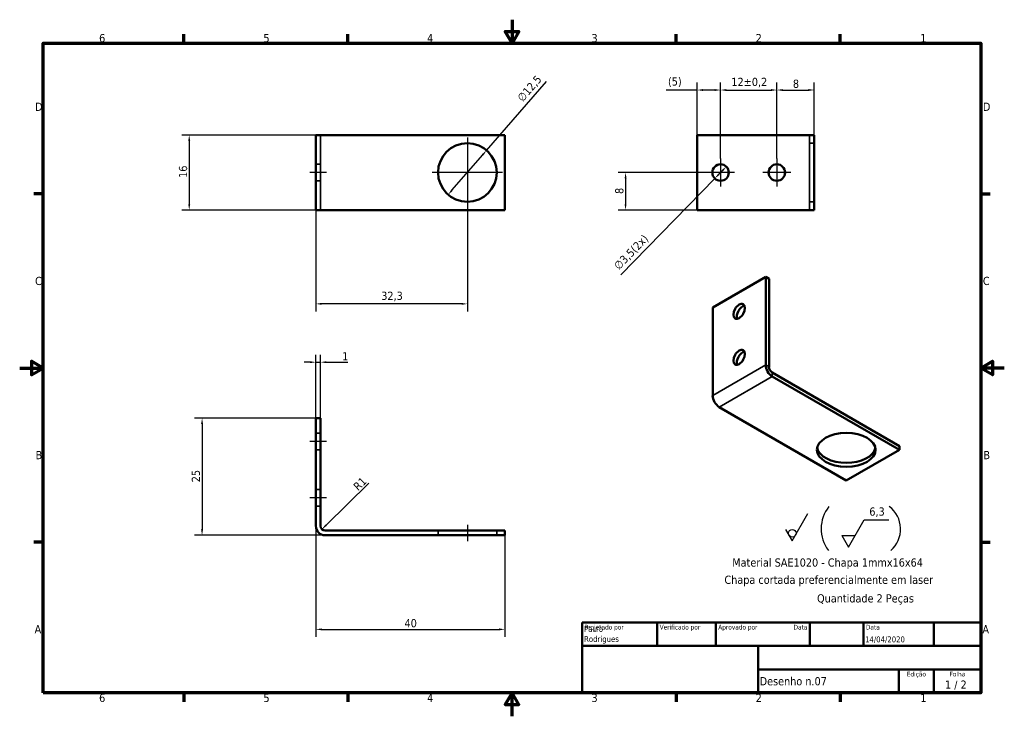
# Model space of a CAD drawing. Header units: millimetres. Extents: x 0 to 210, y 0 to 149.
import ezdxf
from ezdxf.enums import TextEntityAlignment as Align

# ---------------------------------------------------------------- set-up
doc = ezdxf.new("R2010")
doc.units = ezdxf.units.MM
doc.header["$LTSCALE"] = 0.5
for name, color, linetype, lineweight in [('Borda (ISO)', 7, 'Continuous', 70), ('Dimensão (ISO)', 7, 'Continuous', 25), ('Estreito visível (ISO)', 7, 'Continuous', 35), ('Geometria de rascunho (ISO)', 7, 'Continuous', 25), ('Linha de centro (ISO)', 7, 'Continuous', 25), ('Marca de centro (ISO)', 7, 'Continuous', 25), ('Oculto (ISO)', 7, 'Continuous', 35), ('Símbolo (ISO)', 7, 'Continuous', 25), ('Título (ISO)', 7, 'Continuous', 50), ('Visível (ISO)', 7, 'Continuous', 50)]:
    doc.layers.add(name, color=color, linetype=linetype, lineweight=lineweight)
doc.styles.add('Estilo de texto13', font='tahoma.ttf')
doc.styles.add('Estilo de texto14', font='tahoma.ttf')
doc.styles.add('Texto da nota (ISO)', font='tahoma.ttf')
doc.dimstyles.new('Padrão (ISO)', dxfattribs={"dimscale": 0.5, "dimtxt": 3.5, "dimasz": 2.5, "dimexe": 3.175, "dimexo": 0, "dimgap": 0.762, "dimtad": 1, "dimrnd": 1e-08, "dimzin": 0, "dimtxsty": 'Texto da nota (ISO)', "dimcen": 0.09, "dimdle": 10, "dimclrd": 256, "dimclre": 256, "dimclrt": 256, "dimazin": 0, "dimtfac": 1.001486, "dimtmove": 0, "dimatfit": 3, "dimfxl": 1, "dimtolj": 1, "dimtzin": 0, "dimlwd": -1, "dimlwe": -1, "dimarcsym": 0})

# ---------------------------------------------------------------- blocks, each defined once
blk = doc.blocks.new('Bordas Borda padrão')
at = {"layer": 'Borda (ISO)'}
for p, q in [((70, 287), (70, 290.9)), ((140, 287), (140, 290.9)), ((280, 287), (280, 290.9)), ((350, 287), (350, 290.9)), ((10, 222.75), (6.1, 222.75)), ((410, 222.75), (413.9, 222.75)), ((10, 74.25), (6.1, 74.25)), ((410, 74.25), (413.9, 74.25)), ((70, 10), (70, 6.1)), ((140, 10), (140, 6.1)), ((280, 10), (280, 6.1)), ((350, 10), (350, 6.1))]:
    blk.add_line(p, q, dxfattribs=at)
at = {"layer": 'Borda (ISO)', "flags": 128}
for points in [[(210, 297), (210, 287), (207.11, 292), (212.89, 292), (210, 287)], [(10, 10), (10, 287), (410, 287), (410, 10), (10, 10)], [(0, 148.5), (10, 148.5), (5, 151.39), (5, 145.61), (10, 148.5)], [(420, 148.5), (410, 148.5), (415, 151.39), (415, 145.61), (410, 148.5)], [(210, 0), (210, 10), (207.11, 5), (212.89, 5), (210, 10)]]:
    blk.add_lwpolyline(points, dxfattribs=at)
at = {"layer": 'Borda (ISO)', "char_height": 3.5, "attachment_point": 7, "style": 'Texto da nota (ISO)'}
for s, insert in [('6', (33.88, 287.33)), ('5', (103.98, 287.33)), ('4', (173.78, 287.4)), ('3', (243.91, 287.33)), ('2', (313.94, 287.4)), ('1', (384.21, 287.4)), ('D', (6.57, 258.13)), ('D', (410.87, 258.13)), ('C', (6.56, 183.81)), ('C', (410.86, 183.81)), ('B', (6.78, 109.63)), ('B', (411.08, 109.63)), ('A', (6.36, 35.38)), ('A', (410.66, 35.38)), ('6', (33.88, 6.03)), ('5', (103.98, 6.03)), ('4', (173.78, 6.1)), ('3', (243.91, 6.03)), ('2', (313.94, 6.1)), ('1', (384.21, 6.1))]:
    blk.add_mtext(s, dxfattribs=dict(at, insert=insert))
blk = doc.blocks.new('Blocos de títulos ISO')
at = {"layer": 'Título (ISO)'}
for p, q in [((270.07, 130), (100.07, 130)), ((100.07, 130), (100.07, 100)), ((132.07, 120), (132.07, 130)), ((157.07, 120), (157.07, 130)), ((197.07, 120), (197.07, 130)), ((220.07, 120), (220.07, 130)), ((250.07, 120), (250.07, 130)), ((270.07, 100), (270.07, 130)), ((100.07, 120), (270.07, 120)), ((175.07, 120), (175.07, 100)), ((270.07, 110), (175.07, 110)), ((235.07, 100), (235.07, 110)), ((250.07, 100), (250.07, 110)), ((100.07, 100), (270.07, 100))]:
    blk.add_line(p, q, dxfattribs=at)
at = {"layer": 'Título (ISO)', "style": 'Estilo de texto14'}
for s, p in [('Projetado por', (101.07, 129)), ('Verificado por', (133.07, 129)), ('Aprovado por', (158.07, 129)), ('Data', (221.07, 129))]:
    blk.add_text(s, height=2, dxfattribs=at).set_placement(p, align=Align.TOP_LEFT)
blk.add_text('Data', height=2, dxfattribs=at).set_placement((196.07, 129), align=Align.TOP_RIGHT)
for s, p in [('Edição', (242.57, 109)), ('Folha', (260.07, 109))]:
    blk.add_text(s, height=2, dxfattribs=at).set_placement(p, align=Align.TOP_CENTER)
at = {"layer": 'Título (ISO)', "style": 'Texto da nota (ISO)'}
blk.add_text('1 / 2 ', height=3.5, dxfattribs=at).set_placement((260.07, 103.5), align=Align.MIDDLE_CENTER)
at = {"layer": 'Título (ISO)'}
for tag, p, height, style in [('AUTOR_001', (100.82, 125.99), 2.5, 'Estilo de texto13'), ('AUTOR_002', (100.82, 121.71), 2.5, 'Estilo de texto13'), ('DATA_DE_CRIAÇÃO_001', (220.69, 121.54), 2.5, 'Estilo de texto13'), ('NÚMERO_DA_PEÇA_001', (175.72, 103.21), 3.5, 'Texto da nota (ISO)')]:
    blk.add_attdef(tag, p, '', height=height, dxfattribs=dict(at, style=style))
at = {"layer": 'Título (ISO)', "style": 'Estilo de texto13'}
for tag, p in [('VERIFICADO_POR', (133.07, 121)), ('APROVADO_POR_ENG.', (158.07, 121))]:
    blk.add_attdef(tag, text='', height=2.5, dxfattribs=at).set_placement(p, align=Align.BOTTOM_LEFT)
blk.add_attdef('DATA_DE_APROVAÇÃO_DA_ENG.', text='', height=2.5, dxfattribs=at).set_placement((196.07, 121), align=Align.BOTTOM_RIGHT)
at = {"layer": 'Título (ISO)', "style": 'Texto da nota (ISO)'}
for tag, p in [('TÍTULO', (222.57, 115)), ('EMPRESA', (137.41, 109.96)), ('NÚMERO_DE_REVISÃO', (242.57, 103.5))]:
    blk.add_attdef(tag, text='', height=3.5, dxfattribs=at).set_placement(p, align=Align.MIDDLE_CENTER)
blk = doc.blocks.new('*D5')
at = {"layer": 'Defpoints', "color": 0, "transparency": 16777216}
for p in [(99.57, 120.64), (91.38, 111.2)]:
    blk.add_point(p, dxfattribs=at)
at = {"layer": 'Dimensão (ISO)', "transparency": 16777216}
for p, q in [((99.57, 120.64), (112.35, 135.35)), ((92.2, 112.14), (98.75, 119.7))]:
    blk.add_line(p, q, dxfattribs=at)
for points in [[(98.6, 119.83), (98.91, 119.56), (99.57, 120.64)], [(92.04, 112.28), (92.36, 112.01), (91.38, 111.2)]]:
    blk.add_solid(points, dxfattribs=at)
at = {"layer": 'Dimensão (ISO)', "transparency": 16777216, "insert": (105.95, 132), "char_height": 1.75, "attachment_point": 1, "rotation": 49.0431, "style": 'Texto da nota (ISO)'}
blk.add_mtext('\\A1;∅12,5', dxfattribs=at)
blk = doc.blocks.new('*D6')
at = {"layer": 'Defpoints', "color": 0, "transparency": 16777216}
for p in [(65.16, 123.92), (36.16, 107.92), (65.16, 107.92)]:
    blk.add_point(p, dxfattribs=at)
at = {"layer": 'Dimensão (ISO)', "transparency": 16777216}
for p, q in [((65.16, 123.92), (34.57, 123.92)), ((36.16, 122.67), (36.16, 109.17)), ((65.16, 107.92), (34.57, 107.92))]:
    blk.add_line(p, q, dxfattribs=at)
for points in [[(35.95, 122.67), (36.37, 122.67), (36.16, 123.92)], [(35.95, 109.17), (36.37, 109.17), (36.16, 107.92)]]:
    blk.add_solid(points, dxfattribs=at)
at = {"layer": 'Dimensão (ISO)', "transparency": 16777216, "insert": (33.96, 114.78), "char_height": 1.75, "attachment_point": 1, "rotation": 90, "style": 'Texto da nota (ISO)'}
blk.add_mtext('\\A1;16', dxfattribs=at)
blk = doc.blocks.new('*D7')
at = {"layer": 'Defpoints', "color": 0, "transparency": 16777216}
for p in [(63.16, 63.58), (38.9, 38.58), (65.16, 38.58)]:
    blk.add_point(p, dxfattribs=at)
at = {"layer": 'Dimensão (ISO)', "transparency": 16777216}
for p, q in [((63.16, 63.58), (37.31, 63.58)), ((38.9, 62.33), (38.9, 39.83)), ((65.16, 38.58), (37.31, 38.58))]:
    blk.add_line(p, q, dxfattribs=at)
for points in [[(38.69, 62.33), (39.1, 62.33), (38.9, 63.58)], [(38.69, 39.83), (39.1, 39.83), (38.9, 38.58)]]:
    blk.add_solid(points, dxfattribs=at)
at = {"layer": 'Dimensão (ISO)', "transparency": 16777216, "insert": (36.69, 49.89), "char_height": 1.75, "attachment_point": 1, "rotation": 90, "style": 'Texto da nota (ISO)'}
blk.add_mtext('\\A1;25', dxfattribs=at)
blk = doc.blocks.new('*D8')
at = {"layer": 'Defpoints', "color": 0, "transparency": 16777216}
for p in [(63.16, 40.58), (103.48, 38.58), (103.48, 18.53)]:
    blk.add_point(p, dxfattribs=at)
at = {"layer": 'Dimensão (ISO)', "transparency": 16777216}
for p, q in [((63.16, 40.58), (63.16, 16.94)), ((103.48, 38.58), (103.48, 16.94)), ((64.41, 18.53), (102.23, 18.53))]:
    blk.add_line(p, q, dxfattribs=at)
for points in [[(64.41, 18.74), (64.41, 18.32), (63.16, 18.53)], [(102.23, 18.74), (102.23, 18.32), (103.48, 18.53)]]:
    blk.add_solid(points, dxfattribs=at)
at = {"layer": 'Dimensão (ISO)', "transparency": 16777216, "insert": (82.08, 20.73), "char_height": 1.75, "attachment_point": 1, "style": 'Texto da nota (ISO)'}
blk.add_mtext('\\A1;40', dxfattribs=at)
blk = doc.blocks.new('*D9')
at = {"layer": 'Defpoints', "color": 0, "transparency": 16777216}
for p in [(64.16, 75.49), (63.16, 63.58), (64.16, 63.58)]:
    blk.add_point(p, dxfattribs=at)
at = {"layer": 'Dimensão (ISO)', "transparency": 16777216}
for p, q in [((63.16, 63.58), (63.16, 77.07)), ((64.16, 63.58), (64.16, 77.07)), ((61.91, 75.49), (60.66, 75.49)), ((63.16, 75.49), (64.16, 75.49)), ((65.41, 75.49), (70, 75.49))]:
    blk.add_line(p, q, dxfattribs=at)
for points in [[(61.91, 75.7), (61.91, 75.28), (63.16, 75.49)], [(65.41, 75.7), (65.41, 75.28), (64.16, 75.49)]]:
    blk.add_solid(points, dxfattribs=at)
at = {"layer": 'Dimensão (ISO)', "transparency": 16777216, "insert": (68.77, 77.62), "char_height": 1.75, "attachment_point": 1, "style": 'Texto da nota (ISO)'}
blk.add_mtext('\\A1;1', dxfattribs=at)
blk = doc.blocks.new('Identificador de textura de superfície1')
at = {"layer": 'Símbolo (ISO)'}
for p, q in [((329.55, 74.8), (336.26, 86.42)), ((326.72, 79.7), (329.55, 74.8))]:
    blk.add_line(p, q, dxfattribs=at)
blk.add_circle((329.55, 78.06), 1.63, dxfattribs=at)
blk = doc.blocks.new('Identificador de textura de superfície2')
at = {"layer": 'Símbolo (ISO)'}
for p, q in [((353.48, 72.14), (360.19, 83.77)), ((360.19, 83.77), (370.69, 83.77)), ((350.65, 77.04), (353.48, 72.14)), ((350.65, 77.04), (356.31, 77.04))]:
    blk.add_line(p, q, dxfattribs=at)
at = {"layer": 'Símbolo (ISO)', "insert": (362.42, 84.99), "char_height": 3.5, "attachment_point": 7, "style": 'Texto da nota (ISO)'}
blk.add_mtext('6,3', dxfattribs=at)
blk = doc.blocks.new('*D12')
at = {"layer": 'Defpoints', "color": 0, "transparency": 16777216}
for p in [(65.16, 40.58), (64.45, 39.88)]:
    blk.add_point(p, dxfattribs=at)
at = {"layer": 'Dimensão (ISO)', "transparency": 16777216}
blk.add_line((74.47, 49.67), (65.34, 40.75), dxfattribs=at)
blk.add_solid([(65.2, 40.9), (65.49, 40.6), (64.45, 39.88)], dxfattribs=at)
at = {"layer": 'Dimensão (ISO)', "transparency": 16777216, "insert": (70.97, 49.23), "char_height": 1.75, "attachment_point": 1, "rotation": 44.3118, "style": 'Texto da nota (ISO)'}
blk.add_mtext('\\A1;R1', dxfattribs=at)
blk = doc.blocks.new('*D13')
at = {"layer": 'Defpoints', "color": 0, "transparency": 16777216}
for p in [(63.16, 107.92), (95.48, 108.42), (63.16, 87.92)]:
    blk.add_point(p, dxfattribs=at)
at = {"layer": 'Dimensão (ISO)', "transparency": 16777216}
for p, q in [((63.16, 107.92), (63.16, 86.33)), ((95.48, 108.42), (95.48, 86.33)), ((94.23, 87.92), (64.41, 87.92))]:
    blk.add_line(p, q, dxfattribs=at)
for points in [[(64.41, 88.13), (64.41, 87.71), (63.16, 87.92)], [(94.23, 88.13), (94.23, 87.71), (95.48, 87.92)]]:
    blk.add_solid(points, dxfattribs=at)
at = {"layer": 'Dimensão (ISO)', "transparency": 16777216, "insert": (77.11, 90.52), "char_height": 1.75, "attachment_point": 1, "style": 'Texto da nota (ISO)'}
blk.add_mtext('\\A1;32,3', dxfattribs=at)
blk = doc.blocks.new('*D14')
at = {"layer": 'Defpoints', "color": 0, "transparency": 16777216}
for p in [(169.48, 133.51), (169.48, 123.92), (161.48, 118.92)]:
    blk.add_point(p, dxfattribs=at)
at = {"layer": 'Dimensão (ISO)', "transparency": 16777216}
for p, q in [((161.48, 118.92), (161.48, 135.1)), ((169.48, 123.92), (169.48, 135.1)), ((162.73, 133.51), (168.23, 133.51))]:
    blk.add_line(p, q, dxfattribs=at)
for points in [[(162.73, 133.72), (162.73, 133.3), (161.48, 133.51)], [(168.23, 133.72), (168.23, 133.3), (169.48, 133.51)]]:
    blk.add_solid(points, dxfattribs=at)
at = {"layer": 'Dimensão (ISO)', "transparency": 16777216, "insert": (164.91, 135.72), "char_height": 1.75, "attachment_point": 1, "style": 'Texto da nota (ISO)'}
blk.add_mtext('\\A1;8', dxfattribs=at)
blk = doc.blocks.new('*D15')
at = {"layer": 'Defpoints', "color": 0, "transparency": 16777216}
for p in [(161.48, 133.51), (149.48, 118.92), (161.48, 118.92)]:
    blk.add_point(p, dxfattribs=at)
at = {"layer": 'Dimensão (ISO)', "transparency": 16777216}
for p, q in [((149.48, 118.92), (149.48, 135.1)), ((161.48, 118.92), (161.48, 135.1)), ((150.73, 133.51), (160.23, 133.51))]:
    blk.add_line(p, q, dxfattribs=at)
for points in [[(150.73, 133.72), (150.73, 133.3), (149.48, 133.51)], [(160.23, 133.72), (160.23, 133.3), (161.48, 133.51)]]:
    blk.add_solid(points, dxfattribs=at)
at = {"layer": 'Dimensão (ISO)', "transparency": 16777216, "insert": (151.79, 136.12), "char_height": 1.75, "attachment_point": 1, "style": 'Texto da nota (ISO)'}
blk.add_mtext('\\A1;12{\\H1.7526;±0,2}', dxfattribs=at)
blk = doc.blocks.new('*D16')
at = {"layer": 'Defpoints', "color": 0, "transparency": 16777216}
for p in [(146.48, 115.92), (129.22, 107.92), (144.48, 107.92)]:
    blk.add_point(p, dxfattribs=at)
at = {"layer": 'Dimensão (ISO)', "transparency": 16777216}
for p, q in [((146.48, 115.92), (127.63, 115.92)), ((129.22, 114.67), (129.22, 109.17)), ((144.48, 107.92), (127.63, 107.92))]:
    blk.add_line(p, q, dxfattribs=at)
for points in [[(129.01, 114.67), (129.43, 114.67), (129.22, 115.92)], [(129.01, 109.17), (129.43, 109.17), (129.22, 107.92)]]:
    blk.add_solid(points, dxfattribs=at)
at = {"layer": 'Dimensão (ISO)', "transparency": 16777216, "insert": (127.01, 111.35), "char_height": 1.75, "attachment_point": 1, "rotation": 90, "style": 'Texto da nota (ISO)'}
blk.add_mtext('\\A1;8', dxfattribs=at)
blk = doc.blocks.new('*D17')
at = {"layer": 'Defpoints', "color": 0, "transparency": 16777216}
for p in [(144.48, 133.51), (144.48, 123.92), (149.48, 118.92)]:
    blk.add_point(p, dxfattribs=at)
at = {"layer": 'Dimensão (ISO)', "transparency": 16777216}
for p, q in [((144.48, 123.92), (144.48, 135.1)), ((149.48, 118.92), (149.48, 135.1)), ((144.48, 133.51), (137.89, 133.51)), ((148.23, 133.51), (145.73, 133.51))]:
    blk.add_line(p, q, dxfattribs=at)
for points in [[(145.73, 133.72), (145.73, 133.3), (144.48, 133.51)], [(148.23, 133.72), (148.23, 133.3), (149.48, 133.51)]]:
    blk.add_solid(points, dxfattribs=at)
at = {"layer": 'Dimensão (ISO)', "transparency": 16777216, "insert": (138.27, 136.21), "char_height": 1.75, "attachment_point": 1, "style": 'Texto da nota (ISO)'}
blk.add_mtext('\\A1;(5)', dxfattribs=at)
blk = doc.blocks.new('*D18')
at = {"layer": 'Defpoints', "color": 0, "transparency": 16777216}
for p in [(150.7, 117.17), (148.26, 114.67)]:
    blk.add_point(p, dxfattribs=at)
at = {"layer": 'Dimensão (ISO)', "transparency": 16777216}
for p, q in [((149.83, 116.28), (149.13, 115.56)), ((148.26, 114.67), (128.2, 94.11))]:
    blk.add_line(p, q, dxfattribs=at)
for points in [[(148.98, 115.71), (149.28, 115.42), (148.26, 114.67)], [(149.68, 116.42), (149.98, 116.13), (150.7, 117.17)]]:
    blk.add_solid(points, dxfattribs=at)
at = {"layer": 'Dimensão (ISO)', "transparency": 16777216, "insert": (126.54, 96.27), "char_height": 1.75, "attachment_point": 1, "rotation": 45.7064, "style": 'Texto da nota (ISO)'}
blk.add_mtext('\\A1;\\fTahoma|b0|i0;\\H1.7500;∅3,5(2x)', dxfattribs=at)

msp = doc.modelspace()

# ---------------------------------------------------------------- linework, layer by layer
at = {"layer": 'Estreito visível (ISO)'}
for p, q in [((147.8, 68.36), (159.11, 74.89)), ((159.11, 74.89), (159.82, 74.49)), ((160.52, 72.44), (149.21, 65.91)), ((160.52, 73.26), (160.52, 72.44))]:
    msp.add_line(p, q, dxfattribs=at)
at = {"layer": 'Geometria de rascunho (ISO)'}
for centre, radius, start, end in [((178.59, 39.97), 7.65, 141.6603, 216.9916), ((181.9, 39.91), 5.98, 310.5884, 53.4543)]:
    msp.add_arc(centre, radius, start, end, dxfattribs=at)
at = {"layer": 'Linha de centro (ISO)', "linetype": 'Continuous'}
for p, q in [((65.41, 115.92), (61.91, 115.92)), ((65.41, 58.58), (61.91, 58.58)), ((65.41, 46.58), (61.91, 46.58)), ((95.48, 40.83), (95.48, 37.33))]:
    msp.add_line(p, q, dxfattribs=at)
at = {"layer": 'Marca de centro (ISO)', "linetype": 'Continuous'}
for p, q in [((95.48, 123.42), (95.48, 108.42)), ((149.48, 118.92), (149.48, 112.92)), ((161.48, 118.92), (161.48, 112.92)), ((102.98, 115.92), (87.98, 115.92)), ((152.48, 115.92), (146.48, 115.92)), ((164.48, 115.92), (158.48, 115.92))]:
    msp.add_line(p, q, dxfattribs=at)
at = {"layer": 'Oculto (ISO)'}
for p, q in [((64.16, 123.92), (64.16, 107.92)), ((168.48, 107.92), (168.48, 123.92)), ((168.48, 122.17), (169.48, 122.17)), ((64.16, 117.67), (63.16, 117.67)), ((64.16, 114.17), (63.16, 114.17)), ((168.48, 109.67), (169.48, 109.67)), ((64.16, 60.33), (63.16, 60.33)), ((64.16, 56.83), (63.16, 56.83)), ((64.16, 48.33), (63.16, 48.33)), ((64.16, 44.83), (63.16, 44.83)), ((89.23, 39.58), (89.23, 38.58)), ((101.73, 39.58), (101.73, 38.58))]:
    msp.add_line(p, q, dxfattribs=at)
at = {"layer": 'Visível (ISO)'}
for p, q in [((63.16, 107.92), (63.16, 123.92)), ((65.16, 123.92), (63.16, 123.92)), ((65.16, 123.92), (103.48, 123.92)), ((103.48, 123.92), (103.48, 107.92)), ((144.48, 123.92), (167.48, 123.92)), ((144.48, 107.92), (144.48, 123.92)), ((169.48, 123.92), (167.48, 123.92)), ((169.48, 123.92), (169.48, 107.92)), ((63.16, 107.92), (65.16, 107.92)), ((103.48, 107.92), (65.16, 107.92)), ((167.48, 107.92), (144.48, 107.92)), ((167.48, 107.92), (169.48, 107.92)), ((147.8, 87.14), (159.11, 93.67)), ((159.82, 93.27), (159.11, 93.67)), ((159.11, 93.67), (159.11, 74.89)), ((159.82, 93.27), (159.82, 74.49)), ((147.8, 68.36), (147.8, 87.14)), ((160.52, 73.26), (187.62, 57.62)), ((160.52, 72.44), (187.62, 56.8)), ((176.3, 50.27), (149.21, 65.91)), ((64.16, 63.58), (63.16, 63.58)), ((63.16, 63.58), (63.16, 40.58)), ((64.16, 63.58), (64.16, 40.58)), ((187.62, 56.8), (176.3, 50.27)), ((187.62, 57.62), (187.62, 56.8)), ((65.16, 39.58), (103.48, 39.58)), ((65.16, 38.58), (103.48, 38.58)), ((103.48, 39.58), (103.48, 38.58))]:
    msp.add_line(p, q, dxfattribs=at)
for centre, radius in [((95.48, 115.92), 6.25), ((149.48, 115.92), 1.75), ((161.48, 115.92), 1.75)]:
    msp.add_circle(centre, radius, dxfattribs=at)
for radius in [2, 1]:
    msp.add_arc((65.16, 40.58), radius, 180, 270, dxfattribs=at)
for centre, major_axis in [((153.45, 86.33), (-0.87, -1.52)), ((153.45, 76.53), (-0.87, -1.52)), ((176.3, 56.8), (6.25, 0))]:
    msp.add_ellipse(centre, major_axis=major_axis, ratio=0.57735, dxfattribs=at)
for centre, major_axis, start_param, end_param in [((154.16, 85.92), (-0.87, -1.52), 3.557545, 5.867233), ((154.16, 76.12), (-0.87, -1.52), 3.557545, 5.867233), ((160.52, 74.08), (1, -1.73), 3.926991, 5.497787), ((160.52, 74.08), (0.5, -0.866), 3.926991, 5.497787), ((149.21, 67.55), (-1, 1.73), 0.785398, 2.356194), ((176.3, 57.62), (-6.25, 0), 0.11338, 3.028213)]:
    msp.add_ellipse(centre, major_axis=major_axis, ratio=0.57735, start_param=start_param, end_param=end_param, dxfattribs=at)

# ---------------------------------------------------------------- block references
at = {"xscale": 0.5, "yscale": 0.5, "zscale": 0.5}
msp.add_blockref('Bordas Borda padrão', (0, 0), dxfattribs=at)
msp.add_blockref('Blocos de títulos ISO', (69.96, -45), dxfattribs=at).add_auto_attribs({'NÚMERO_DA_PEÇA_001': 'Desenho n.07', 'AUTOR_001': 'Paulo', 'DATA_DE_CRIAÇÃO_001': '14/04/2020', 'AUTOR_002': 'Rodrigues'})
at = {"layer": 'Símbolo (ISO)', "xscale": 0.5, "yscale": 0.5, "zscale": 0.5}
for name in ['Identificador de textura de superfície2', 'Identificador de textura de superfície1']:
    msp.add_blockref(name, (0, 0), dxfattribs=at)

# ---------------------------------------------------------------- texts
at = {"layer": 'Símbolo (ISO)', "char_height": 1.75, "attachment_point": 1, "style": 'Texto da nota (ISO)'}
for s, insert, width in [('{\\fTahoma|b0|i0;Material SAE1020 - Chapa 1mmx16x64}', (151.98, 33.66), 41.3235), ('{\\fTahoma|b0|i0;Chapa cortada preferencialmente em laser}', (150.31, 29.98), 45.0547), ('{\\fTahoma|b0|i0;Quantidade 2 Peças}', (170.06, 26.02), 21.0539)]:
    msp.add_mtext(s, dxfattribs=dict(at, insert=insert, width=width))

# ---------------------------------------------------------------- dimensions: what is measured, and where the dimension line sits
at = {"layer": 'Dimensão (ISO)'}
dim = msp.add_diameter_dim_2p(p1=(91.38, 111.2), p2=(99.57, 120.64), dimstyle='Padrão (ISO)', override={"dimgap": 0.762, "dimdec": 1, "dimlfac": 1, "dimtol": 0, "dimlim": 0, "dimtp": 0, "dimtm": 0, "dimtdec": 2, "dimatfit": 2}, dxfattribs=at)
dim.commit()
dim.dimension.update_dxf_attribs({"geometry": '*D5', "text_midpoint": (110.02, 132.67), "dimtype": 163})
dim = msp.add_linear_dim(base=(144.48, 133.51), p1=(149.48, 118.92), p2=(144.48, 123.92), text='(<>)', dimstyle='Padrão (ISO)', override={"dimgap": 0.762, "dimdec": 0, "dimtol": 0, "dimlim": 0, "dimtp": 0, "dimtm": 0, "dimtdec": 2, "dimtofl": 0, "dimatfit": 2}, dxfattribs=at)
dim.commit()
dim.dimension.update_dxf_attribs({"geometry": '*D17', "text_midpoint": (139.72, 133.51), "dimtype": 160})
for base, p1, p2, angle, override, picture, middle in [((161.48, 133.51), (149.48, 118.92), (161.48, 118.92), 180, {"dimgap": 0.762, "dimdec": 0, "dimtol": 1, "dimlim": 0, "dimtp": 0.2, "dimtm": 0.2, "dimtdec": 1, "dimtofl": 0, "dimatfit": 1}, '*D15', (155.48, 133.51)), ((169.48, 133.51), (161.48, 118.92), (169.48, 123.92), 180, {"dimgap": 0.762, "dimdec": 0, "dimtol": 0, "dimlim": 0, "dimtp": 0, "dimtm": 0, "dimtdec": 2, "dimtofl": 0, "dimatfit": 1}, '*D14', (165.48, 133.51)), ((36.16, 107.92), (65.16, 123.92), (65.16, 107.92), 270, {"dimgap": 0.762, "dimdec": 0, "dimtol": 0, "dimlim": 0, "dimtp": 0, "dimtm": 0, "dimtdec": 2, "dimtofl": 0, "dimatfit": 1}, '*D6', (36.16, 115.92)), ((129.22, 107.92), (146.48, 115.92), (144.48, 107.92), 90, {"dimgap": 0.762, "dimdec": 0, "dimtol": 0, "dimlim": 0, "dimtp": 0, "dimtm": 0, "dimtdec": 2, "dimtofl": 0, "dimatfit": 1}, '*D16', (129.22, 111.92)), ((63.16, 87.92), (95.48, 108.42), (63.16, 107.92), 180, {"dimgap": 0.762, "dimdec": 1, "dimtol": 0, "dimlim": 0, "dimtp": 0, "dimtm": 0, "dimtdec": 2, "dimtofl": 0, "dimatfit": 1}, '*D13', (79.32, 87.92)), ((64.16, 75.49), (63.16, 63.58), (64.16, 63.58), 180, {"dimgap": 0.762, "dimdec": 0, "dimtol": 0, "dimlim": 0, "dimtp": 0, "dimtm": 0, "dimtdec": 2, "dimtofl": 1, "dimatfit": 1}, '*D9', (69.2, 75.49)), ((38.9, 38.58), (63.16, 63.58), (65.16, 38.58), 270, {"dimgap": 0.762, "dimdec": 0, "dimtol": 0, "dimlim": 0, "dimtp": 0, "dimtm": 0, "dimtdec": 2, "dimtofl": 0, "dimatfit": 1}, '*D7', (38.9, 51.08)), ((103.48, 18.53), (63.16, 40.58), (103.48, 38.58), 180, {"dimgap": 0.762, "dimdec": 0, "dimtol": 0, "dimlim": 0, "dimtp": 0, "dimtm": 0, "dimtdec": 2, "dimtofl": 0, "dimatfit": 1}, '*D8', (83.32, 18.53))]:
    dim = msp.add_linear_dim(base=base, p1=p1, p2=p2, angle=angle, dimstyle='Padrão (ISO)', override=override, dxfattribs=at)
    dim.commit()
    dim.dimension.update_dxf_attribs({"geometry": picture, "text_midpoint": middle, "dimtype": 160})
dim = msp.add_diameter_dim_2p(p1=(150.7, 117.17), p2=(148.26, 114.67), text='\\fTahoma|b0|i0;\\H1.7500;<>(2x)', dimstyle='Padrão (ISO)', override={"dimgap": 0.762, "dimdec": 1, "dimlfac": 1, "dimtol": 0, "dimlim": 0, "dimtp": 0, "dimtm": 0, "dimtdec": 2, "dimatfit": 2}, dxfattribs=at)
dim.commit()
dim.dimension.update_dxf_attribs({"geometry": '*D18', "text_midpoint": (131.74, 97.74), "dimtype": 163})
dim = msp.add_radius_dim(center=(65.16, 40.58), mpoint=(64.45, 39.88), dimstyle='Padrão (ISO)', override={"dimgap": 0.762, "dimdec": 0, "dimlfac": 1, "dimcen": 0, "dimtol": 0, "dimlim": 0, "dimtp": 0, "dimtm": 0, "dimtdec": 2, "dimtofl": 0}, dxfattribs=at)
dim.commit()
dim.dimension.update_dxf_attribs({"geometry": '*D12', "text_midpoint": (73.33, 48.55), "dimtype": 164})

doc.saveas('drawing.dxf')
